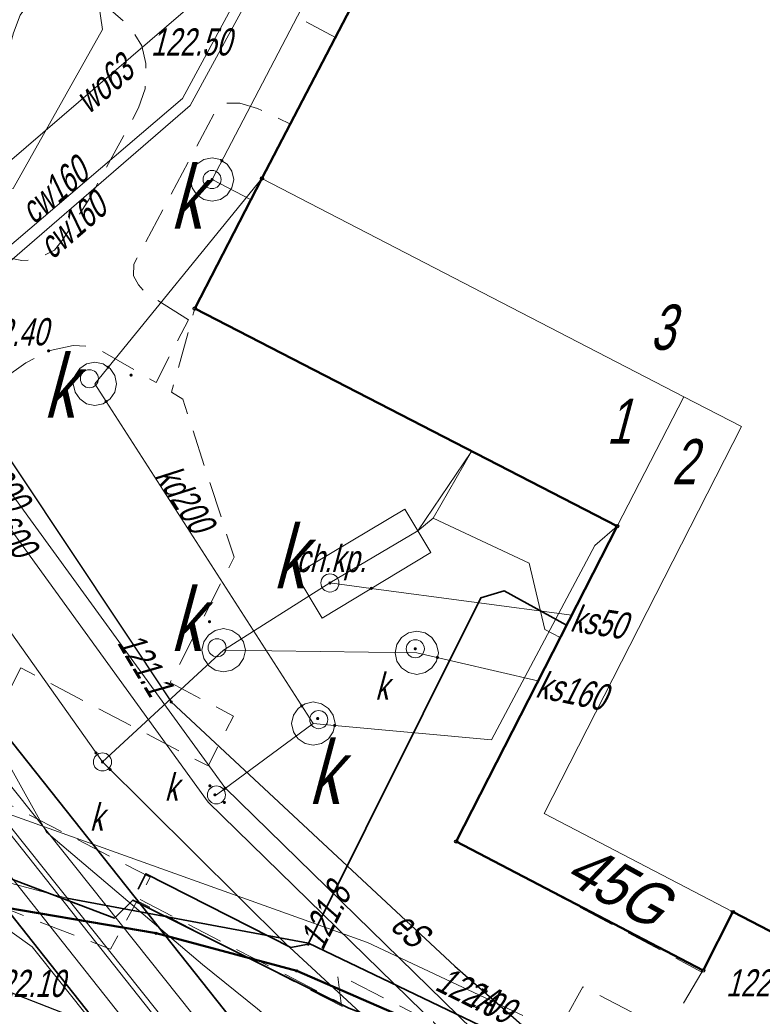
# Model space of a CAD drawing. Extents: x 7463256 to 7464485, y 5957341 to 5958260.
# Tile 96 of 256: x 7463653 to 7463674, y 5957504 to 5957531. Entities that reach past the tile are written whole.
import ezdxf
from ezdxf.enums import TextEntityAlignment as Align

# ---------------------------------------------------------------- set-up
doc = ezdxf.new("R2010")
doc.units = 0
doc.header["$MEASUREMENT"] = 0
for name, pattern in [('1.5_0.5', [2, 1.5, -0.5]), ('218-500', [1, 0.5, -0.5]), ('l219_500', [0]), ('mz1.0_0.5', [1.5, 1, -0.5])]:
    doc.linetypes.add(name, pattern=pattern)
doc.layers.get('0').update_dxf_attribs({"color": 2, "linetype": 'CONTINUOUS', "lineweight": 5})
for name, color, linetype in [('203-Punkt załamania granicy działki nie stabilizowany', 7, 'CONTINUOUS'), ('218-Granica użytku', 7, 'CONTINUOUS'), ('219-Linia granicy', 7, 'CONTINUOUS'), ('238-Punkt adresowy budynku', 7, 'CONTINUOUS'), ('312-Budynek (powierzchnia)', 7, 'CONTINUOUS'), ('320-część budynku wyodrębniona ze względu na liczbę kondygnacji naziemnych (powierzchnia)', 7, 'CONTINUOUS'), ('320-część budynku wyodrębniona ze względu na liczbę kondygnacji naziemnych (powierzchnia)-Atr25', 7, 'CONTINUOUS'), ('chodnik (powierzchnia)', 7, 'CONTINUOUS'), ('chodnik (powierzchnia)-Atr17', 7, 'CONTINUOUS'), ('jezdnia (powierzchnia)', 7, 'CONTINUOUS'), ('komora podziemna - przewód kanalizacyjny (powierzchnia)', 7, 'CONTINUOUS'), ('komora podziemna - przewód kanalizacyjny (powierzchnia)-Atr17', 7, 'CONTINUOUS'), ('krawężnik (linia)', 7, 'CONTINUOUS'), ('ogrodzenie trwałe (linia)', 7, 'CONTINUOUS'), ('przewód ciepłowniczy (linia)', 7, 'CONTINUOUS'), ('przewód ciepłowniczy (linia)-Atr1', 7, 'CONTINUOUS'), ('przewód elektroenergetyczny (linia)', 7, 'CONTINUOUS'), ('przewód elektroenergetyczny (linia)-Atr1', 7, 'CONTINUOUS'), ('przewód kanalizacyjny (linia)', 7, 'CONTINUOUS'), ('przewód kanalizacyjny (linia)-Atr1', 7, 'CONTINUOUS'), ('przewód telekomunikacyjny (linia)', 7, 'CONTINUOUS'), ('przewód telekomunikacyjny (linia)-Atr1', 7, 'CONTINUOUS'), ('przewód wodociągowy (linia)', 7, 'CONTINUOUS'), ('przewód wodociągowy (linia)-Atr1', 7, 'CONTINUOUS'), ('Punkt budynku', 7, 'CONTINUOUS'), ('punkt o określonej wysokości (sieć elektroenergetyczna)', 7, 'CONTINUOUS'), ('punkt o określonej wysokości (sieć elektroenergetyczna)-Atr2', 7, 'CONTINUOUS'), ('punkt o określonej wysokości (sieć kanalizacyjna)', 7, 'CONTINUOUS'), ('punkt o określonej wysokości (sieć telekomunikacyjna)-Atr2', 7, 'CONTINUOUS'), ('punkt wysokościowy sztuczny', 7, 'CONTINUOUS'), ('punkt wysokościowy sztuczny-Atr2', 7, 'CONTINUOUS'), ('rura ochronna - przewód ciepłowniczy (linia)', 7, 'CONTINUOUS'), ('rura ochronna - przewód elektroenergetyczny (linia)', 7, 'CONTINUOUS'), ('studzienka okrągła - przewód kanalizacyjny (punkt)', 7, 'CONTINUOUS'), ('studzienka okrągła - przewód kanalizacyjny (punkt)-Atr17', 7, 'CONTINUOUS'), ('właz okrągły - siec kanalizacyjna (punkt)', 7, 'CONTINUOUS'), ('właz okrągły - siec kanalizacyjna (punkt)-Atr17', 7, 'CONTINUOUS')]:
    doc.layers.add(name, color=color, linetype=linetype)
doc.styles.get("Standard").update_dxf_attribs({"font": 'txt', "width": 0.75})
doc.linetypes.add('902-500', pattern='A,3.75,0,[1,ksztalty.shx,S=0.5,R=0,X=0,Y=0],3.75', length=7.5)

# ---------------------------------------------------------------- blocks, each defined once
blk = doc.blocks.new('PW02')
at = {"linetype": 'Continuous', "lineweight": 13}
h = blk.add_hatch(color=0, dxfattribs=at)
edge = h.paths.add_edge_path()
edge.add_arc((0, 0), 0.045, 0, 360)
blk = doc.blocks.new('US22')
at = {"color": 0, "linetype": 'Continuous', "lineweight": 13}
blk.add_circle((0, 0), 0.25, dxfattribs=at)
blk = doc.blocks.new('PW01')
at = {"linetype": 'Continuous', "lineweight": 13}
h = blk.add_hatch(color=0, dxfattribs=at)
edge = h.paths.add_edge_path()
edge.add_arc((0, 0), 0.045, 0, 360)
blk = doc.blocks.new('US15')
at = {"color": 0, "linetype": 'Continuous', "lineweight": 13}
blk.add_circle((0, 0), 0.25, dxfattribs=at)
blk = doc.blocks.new('203')
at = {"linetype": 'Continuous', "lineweight": 0}
h = blk.add_hatch(color=0, dxfattribs=at)
edge = h.paths.add_edge_path()
edge.add_arc((0, 0), 0.045, 0, 360)
blk = doc.blocks.new('PUNKTBUD')
at = {"color": 0}
blk.add_circle((0, 0), 0.045, dxfattribs=at)

msp = doc.modelspace()

# ---------------------------------------------------------------- linework, layer by layer
at = {"layer": '218-Granica użytku', "color": 3, "linetype": '218-500', "lineweight": 18, "flags": 128}
for points in [[(7463641.88, 5957508.45), (7463657.18, 5957505.85)], [(7463657.18, 5957505.85), (7463661.07, 5957504.81)], [(7463661.07, 5957504.81), (7463664.34, 5957503.39)]]:
    msp.add_lwpolyline(points, dxfattribs=at)
at = {"layer": '219-Linia granicy', "color": 3, "linetype": 'l219_500', "lineweight": 50, "flags": 128}
for points in [[(7463657.18, 5957505.85), (7463641.88, 5957508.45)], [(7463661.07, 5957504.81), (7463657.18, 5957505.85)], [(7463664.34, 5957503.39), (7463661.07, 5957504.81)]]:
    msp.add_lwpolyline(points, dxfattribs=at)
at = {"layer": '312-Budynek (powierzchnia)', "color": 7, "linetype": 'Continuous', "lineweight": 50, "flags": 128}
for points in [[(7463660.11, 5957526.73), (7463665.93, 5957537.91)], [(7463658.25, 5957523.13), (7463660.11, 5957526.73)], [(7463669.93, 5957517.11), (7463658.25, 5957523.13)], [(7463665.48, 5957508.39), (7463669.93, 5957517.11)], [(7463672.31, 5957504.82), (7463665.48, 5957508.39)], [(7463673.13, 5957506.44), (7463672.31, 5957504.82)], [(7463677.68, 5957504.08), (7463673.13, 5957506.44)]]:
    msp.add_lwpolyline(points, dxfattribs=at)
at = {"layer": '320-część budynku wyodrębniona ze względu na liczbę kondygnacji naziemnych (powierzchnia)', "color": 7, "linetype": 'Continuous', "lineweight": 18, "flags": 128}
for points in [[(7463673.13, 5957506.44), (7463667.91, 5957509.16), (7463673.37, 5957519.87), (7463671.78, 5957520.69), (7463660.11, 5957526.73), (7463665.93, 5957537.91), (7463666.22, 5957537.72), (7463674.61, 5957533.32), (7463679.19, 5957530.89), (7463681.7, 5957535.68), (7463686.1, 5957544.17), (7463695.89, 5957539.08), (7463691.48, 5957530.59), (7463689.03, 5957525.93), (7463689.65, 5957525.61), (7463683.81, 5957514.32), (7463683.19, 5957514.64), (7463677.68, 5957504.08)], [(7463669.93, 5957517.11), (7463658.25, 5957523.13), (7463660.11, 5957526.73), (7463671.78, 5957520.69)], [(7463673.13, 5957506.44), (7463672.31, 5957504.82), (7463665.48, 5957508.39), (7463669.93, 5957517.11), (7463671.78, 5957520.69), (7463673.37, 5957519.87), (7463667.91, 5957509.16)]]:
    msp.add_lwpolyline(points, close=True, dxfattribs=at)
at = {"layer": 'chodnik (powierzchnia)', "color": 7, "linetype": 'mz1.0_0.5', "lineweight": 18, "flags": 128}
for points in [[(7463658.08, 5957522.82), (7463656.89, 5957523.57), (7463656.7, 5957523.79), (7463656.56, 5957524.04), (7463656.57, 5957524.36), (7463658.85, 5957528.64), (7463659.07, 5957528.81), (7463659.5, 5957528.81), (7463659.99, 5957528.66), (7463660.9, 5957528.23), (7463662.14, 5957530.63), (7463661.21, 5957531.13), (7463660.91, 5957531.53), (7463660.84, 5957532.13), (7463661, 5957532.74), (7463666.47, 5957543.34), (7463668.9, 5957544.83), (7463672.83, 5957544.86), (7463673.41, 5957544.69), (7463674.01, 5957544.26), (7463674.52, 5957543.55), (7463674.86, 5957542.65), (7463674.99, 5957541.88), (7463674.97, 5957541.09), (7463674.16, 5957539.72), (7463673.2, 5957538.03), (7463675.87, 5957536.65), (7463676.78, 5957538.23), (7463683.39, 5957550.05), (7463694.85, 5957547.63), (7463705.62, 5957542), (7463706.41, 5957541.66), (7463708.97, 5957540.25), (7463709.76, 5957538.71), (7463712.45, 5957543.07), (7463710.67, 5957543.11), (7463709.64, 5957543.65), (7463709.54, 5957543.44), (7463708.02, 5957544.31), (7463707.28, 5957544.63), (7463697.79, 5957549.57), (7463699.49, 5957552.42), (7463698.2, 5957553.19), (7463696.52, 5957550.3), (7463692.65, 5957552.74), (7463683.79, 5957558.8), (7463683.1, 5957559.09), (7463681.36, 5957557.95), (7463681.71, 5957557.57), (7463682.87, 5957555.92), (7463681.9, 5957553.47), (7463679.79, 5957549.74), (7463677.99, 5957546.48), (7463666.4, 5957546.23), (7463665.35, 5957546.25), (7463663.23, 5957546.14), (7463663.55, 5957541.98), (7463659.31, 5957533.83), (7463658.84, 5957533.07), (7463658.39, 5957532.8), (7463657.85, 5957532.8), (7463657.49, 5957533.01), (7463657.83, 5957533.68), (7463655.62, 5957534.82), (7463655.24, 5957534.13), (7463654.58, 5957534.37), (7463654.16, 5957534.39), (7463653.62, 5957534.22), (7463653.25, 5957533.96), (7463652.87, 5957533.53), (7463652.51, 5957533), (7463651.7, 5957531.22), (7463650.98, 5957531.57), (7463649.81, 5957529.23), (7463650.55, 5957528.9), (7463650.26, 5957528.56), (7463649.88, 5957528.18), (7463649.14, 5957527.68), (7463648.19, 5957527.15), (7463646.91, 5957526.49), (7463646.56, 5957527.22), (7463644.23, 5957526.1), (7463644.58, 5957525.38), (7463642.92, 5957524.69), (7463641.2, 5957523.95), (7463640.23, 5957523.42), (7463639.52, 5957522.93), (7463638.97, 5957522.44), (7463638.45, 5957521.85), (7463637.82, 5957522.31), (7463637.32, 5957521.69), (7463636.41, 5957519.96), (7463637.11, 5957519.62), (7463636.94, 5957518.61), (7463637.24, 5957517.62), (7463637.85, 5957516.75), (7463638.47, 5957516), (7463639.43, 5957515.35), (7463640.96, 5957514.6), (7463642.58, 5957514.03), (7463643.73, 5957513.73), (7463644.75, 5957513.85), (7463645.79, 5957514.16), (7463646.81, 5957514.56), (7463647.68, 5957515.11), (7463648.55, 5957515.83), (7463649.57, 5957516.98), (7463650.43, 5957518.12), (7463651.42, 5957519.58), (7463652.15, 5957520.45), (7463652.75, 5957521.04), (7463653.58, 5957521.63), (7463654.21, 5957521.96), (7463654.89, 5957522.11), (7463655.48, 5957522.07), (7463657.18, 5957521.09)], [(7463706.52, 5957537.66), (7463708.29, 5957540.59), (7463708.97, 5957540.25), (7463709.76, 5957538.71), (7463706.45, 5957532.61), (7463703.98, 5957528.54), (7463701.68, 5957524.9), (7463699.52, 5957521.26), (7463697.35, 5957517.63), (7463695.05, 5957514.51), (7463689.58, 5957505.52), (7463688.47, 5957503.86), (7463686.89, 5957501.93), (7463686.55, 5957501.56), (7463686.2, 5957501.21), (7463685.83, 5957500.88), (7463685.45, 5957500.55), (7463685.06, 5957500.25), (7463684.65, 5957499.96), (7463684.24, 5957499.68), (7463683.81, 5957499.43), (7463683.37, 5957499.19), (7463682.94, 5957498.94), (7463682.49, 5957498.71), (7463682.05, 5957498.49), (7463681.59, 5957498.29), (7463681.12, 5957498.11), (7463680.66, 5957497.94), (7463680.18, 5957497.79), (7463679.7, 5957497.65), (7463679.22, 5957497.52), (7463678.74, 5957497.4), (7463678.25, 5957497.29), (7463677.76, 5957497.19), (7463677.27, 5957497.1), (7463676.78, 5957497.02), (7463676.29, 5957496.96), (7463675.79, 5957496.9), (7463675.3, 5957496.85), (7463674.8, 5957496.82), (7463674.34, 5957496.8), (7463673.89, 5957496.8), (7463673.43, 5957496.83), (7463672.97, 5957496.87), (7463672.52, 5957496.93), (7463672.07, 5957497.01), (7463671.62, 5957497.11), (7463671.18, 5957497.22), (7463670.74, 5957497.36), (7463670.31, 5957497.52), (7463669.89, 5957497.69), (7463642.84, 5957508.24), (7463639.25, 5957512.55), (7463639.64, 5957512.3), (7463640.04, 5957512.05), (7463640.44, 5957511.8), (7463640.84, 5957511.57), (7463641.25, 5957511.34), (7463641.66, 5957511.12), (7463642.07, 5957510.9), (7463642.49, 5957510.69), (7463642.91, 5957510.49), (7463643.33, 5957510.29), (7463655.92, 5957505.41), (7463656.66, 5957506.75), (7463662.44, 5957503.77), (7463662.46, 5957502.9), (7463662.89, 5957502.68), (7463663.32, 5957502.46), (7463663.75, 5957502.24), (7463664.19, 5957502.04), (7463664.62, 5957501.83), (7463665.06, 5957501.64), (7463665.5, 5957501.44), (7463665.95, 5957501.25), (7463666.4, 5957501.07), (7463666.84, 5957500.89), (7463667.29, 5957500.72), (7463667.75, 5957500.56), (7463668.2, 5957500.39), (7463668.66, 5957500.24), (7463669.12, 5957500.09), (7463669.58, 5957499.94), (7463670.04, 5957499.8), (7463670.5, 5957499.67), (7463670.97, 5957499.54), (7463671.43, 5957499.41), (7463671.9, 5957499.29), (7463672.37, 5957499.18), (7463672.84, 5957499.07), (7463673.31, 5957498.97), (7463673.76, 5957498.95), (7463674.2, 5957498.94), (7463674.65, 5957498.94), (7463675.1, 5957498.95), (7463675.54, 5957498.98), (7463675.99, 5957499.01), (7463676.43, 5957499.06), (7463676.88, 5957499.11), (7463677.32, 5957499.18), (7463677.76, 5957499.27), (7463678.19, 5957499.38), (7463678.63, 5957499.49), (7463679.05, 5957499.62), (7463679.48, 5957499.75), (7463679.9, 5957499.9), (7463680.32, 5957500.06), (7463680.74, 5957500.22), (7463681.15, 5957500.4), (7463681.6, 5957500.61), (7463682.05, 5957500.84), (7463682.48, 5957501.08), (7463682.91, 5957501.34), (7463683.33, 5957501.62), (7463683.73, 5957501.91), (7463684.13, 5957502.21), (7463684.51, 5957502.53), (7463684.84, 5957502.83), (7463685.16, 5957503.14), (7463685.48, 5957503.47), (7463685.78, 5957503.8), (7463686.07, 5957504.14), (7463686.35, 5957504.49), (7463686.61, 5957504.85), (7463686.87, 5957505.22), (7463687.11, 5957505.6), (7463689.92, 5957510.08), (7463697.25, 5957522.32)], [(7463652.75, 5957524.8), (7463653.05, 5957524.54), (7463653.47, 5957524.46), (7463653.84, 5957524.48), (7463654.37, 5957524.75), (7463654.61, 5957525.05), (7463655.36, 5957526.2), (7463656.7, 5957528.68), (7463656.88, 5957529.21), (7463656.9, 5957529.91), (7463656.79, 5957530.4), (7463656.47, 5957530.91), (7463655.99, 5957531.34), (7463655.51, 5957531.6), (7463654.94, 5957531.78), (7463654.44, 5957531.85), (7463653.98, 5957531.77), (7463653.65, 5957531.55), (7463653.42, 5957531.25), (7463653.24, 5957530.76), (7463652.71, 5957528.97), (7463652.25, 5957527.1), (7463652.2, 5957526.25), (7463652.29, 5957525.54), (7463652.49, 5957525.07)], [(7463672.27, 5957504.78), (7463671.33, 5957503.15), (7463668.98, 5957504.37), (7463667.64, 5957501.93), (7463662.2, 5957504.72), (7463662.3, 5957503.91), (7463656.69, 5957506.81), (7463657.02, 5957507.4), (7463651.84, 5957510.08), (7463653.44, 5957513.19), (7463658.62, 5957510.48), (7463659.32, 5957511.86), (7463657.57, 5957512.79), (7463659.34, 5957516.25), (7463657.92, 5957520.62), (7463657.61, 5957520.82), (7463658.25, 5957523.13), (7463669.93, 5957517.11), (7463665.48, 5957508.39)]]:
    msp.add_lwpolyline(points, close=True, dxfattribs=at)
at = {"layer": 'jezdnia (powierzchnia)', "color": 7, "linetype": '1.5_0.5', "lineweight": 18, "flags": 128}
msp.add_lwpolyline([(7464435.78, 5957969.39), (7464432.43, 5957972.86), (7464429.42, 5957974.41), (7464426.04, 5957975.11), (7464423.57, 5957975.29), (7464415.47, 5957975.65), (7464371.24, 5957977.61), (7464365.3, 5957977.72), (7464358.84, 5957977.54), (7464346.65, 5957976.28), (7464334.12, 5957974.86), (7464314.08, 5957972.37), (7464311.27, 5957971.79), (7464308.65, 5957970.79), (7464306.54, 5957969.49), (7464304.63, 5957967.74), (7464302.38, 5957964.84), (7464301.74, 5957963.57), (7464301.19, 5957962.16), (7464300.69, 5957960.13), (7464300.42, 5957957.35), (7464300.44, 5957956.63), (7464301.34, 5957947.07), (7464297.39, 5957932.65), (7464296.35, 5957938.67), (7464295.41, 5957944.67), (7464295.17, 5957946.64), (7464294.07, 5957955.56), (7464293.61, 5957956.95), (7464292.71, 5957958.8), (7464291.04, 5957961.16), (7464288.7, 5957963.43), (7464286.48, 5957964.87), (7464282.67, 5957966.24), (7464279.68, 5957966.6), (7464275.55, 5957966.1), (7464272.53, 5957965.24), (7464268.15, 5957963.7), (7464261.6, 5957961.09), (7464256.13, 5957958.63), (7464254.19, 5957957.73), (7464203.13, 5957927.95), (7464201.44, 5957926.95), (7464180.61, 5957914.62), (7464165.37, 5957905.54), (7464161.93, 5957903.53), (7464100.25, 5957867.28), (7464064.71, 5957846.22), (7464055.2, 5957840.55), (7464053.84, 5957839.49), (7464052.69, 5957837.84), (7464051.91, 5957836.3), (7464051.31, 5957834.34), (7464051.05, 5957832.31), (7464051.31, 5957830.32), (7464051.63, 5957829.49), (7464053.32, 5957826.48), (7464047.06, 5957824.65), (7464046.37, 5957825.86), (7464044.81, 5957827.52), (7464043.6, 5957828.27), (7464042.09, 5957829.03), (7464040.11, 5957829.49), (7464038.12, 5957829.49), (7464036.05, 5957829.05), (7464034.47, 5957828.33), (7463990.77, 5957802.57), (7463984.67, 5957799.1), (7463963.97, 5957788.11), (7463953.9, 5957782.45), (7463916.77, 5957760.61), (7463915.43, 5957759.41), (7463915.19, 5957759.06), (7463914.98, 5957758.7), (7463914.81, 5957758.32), (7463914.66, 5957757.92), (7463914.55, 5957757.51), (7463914.48, 5957757.1), (7463914.44, 5957756.68), (7463914.43, 5957756.26), (7463914.83, 5957754.63), (7463915.69, 5957753.07), (7463915.97, 5957752.41), (7463916.13, 5957752.13), (7463917.59, 5957749.55), (7463915.13, 5957748.12), (7463913.12, 5957750.74), (7463911.87, 5957752.81), (7463910.63, 5957754.01), (7463910.25, 5957754.23), (7463909.85, 5957754.42), (7463909.44, 5957754.57), (7463909.02, 5957754.68), (7463908.58, 5957754.76), (7463908.15, 5957754.79), (7463907.71, 5957754.78), (7463907.27, 5957754.73), (7463905.57, 5957754.08), (7463866.26, 5957731.41), (7463858.61, 5957727.02), (7463857.72, 5957725.98), (7463855.16, 5957717.14), (7463854.76, 5957719.2), (7463853.89, 5957720.78), (7463852.79, 5957721.69), (7463851.14, 5957722.42), (7463850.42, 5957722.32), (7463846.1, 5957719.79), (7463840.56, 5957716.65), (7463836.11, 5957713.89), (7463831.61, 5957710.47), (7463828.31, 5957707.66), (7463822.22, 5957701.89), (7463817.3, 5957696.82), (7463812.7, 5957691.61), (7463812.45, 5957691.34), (7463806.98, 5957684.37), (7463803.64, 5957679.75), (7463801.45, 5957676.28), (7463793.55, 5957663.48), (7463792.86, 5957661.7), (7463792.97, 5957659.75), (7463793.77, 5957657.97), (7463795.13, 5957656.54), (7463794.29, 5957652.43), (7463792.69, 5957652.63), (7463790.95, 5957652.54), (7463789.5, 5957652.32), (7463787.98, 5957651.93), (7463786.22, 5957650.98), (7463785.18, 5957649.81), (7463783.63, 5957647.28), (7463741.4, 5957578.12), (7463740.09, 5957575.93), (7463739.68, 5957574.67), (7463739.8, 5957572.76), (7463740.25, 5957571.39), (7463740.85, 5957570.49), (7463741.87, 5957569.43), (7463743.26, 5957568.37), (7463741.42, 5957565.08), (7463740.12, 5957565.67), (7463738.77, 5957566.02), (7463737.29, 5957566.06), (7463735.98, 5957565.85), (7463734.34, 5957565.14), (7463733.02, 5957564.22), (7463732.29, 5957563.18), (7463701.08, 5957512.16), (7463700.31, 5957510.77), (7463700.32, 5957510.77), (7463696.94, 5957505.36), (7463687.39, 5957489.52), (7463687.14, 5957489.11), (7463686.89, 5957488.7), (7463686.65, 5957488.29), (7463686.42, 5957487.87), (7463686.19, 5957487.45), (7463685.97, 5957487.02), (7463685.76, 5957486.59), (7463685.55, 5957486.16), (7463685.35, 5957485.73), (7463685.15, 5957485.29), (7463684.96, 5957484.85), (7463684.77, 5957484.4), (7463684.58, 5957483.96), (7463684.39, 5957483.51), (7463684.21, 5957483.06), (7463684.03, 5957482.61), (7463683.85, 5957482.17), (7463683.67, 5957481.72), (7463683.5, 5957481.27), (7463683.32, 5957480.81), (7463683.15, 5957480.36), (7463682.98, 5957479.91), (7463682.81, 5957479.45), (7463682.65, 5957479), (7463682.49, 5957478.54), (7463682.32, 5957478.08), (7463682.17, 5957477.62), (7463682.01, 5957477.15), (7463681.86, 5957476.69), (7463681.71, 5957476.22), (7463681.56, 5957475.76), (7463681.41, 5957475.29), (7463681.27, 5957474.82), (7463681.13, 5957474.35), (7463681, 5957473.88), (7463680.87, 5957473.41), (7463680.74, 5957472.94), (7463680.61, 5957472.47), (7463680.48, 5957471.99), (7463680.36, 5957471.52), (7463680.25, 5957471.05), (7463680.13, 5957470.57), (7463680.02, 5957470.09), (7463679.91, 5957469.61), (7463679.81, 5957469.12), (7463679.71, 5957468.64), (7463679.61, 5957468.16), (7463679.52, 5957467.67), (7463679.42, 5957467.19), (7463679.33, 5957466.7), (7463679.25, 5957466.22), (7463679.16, 5957465.73), (7463679.08, 5957465.25), (7463679, 5957464.76), (7463678.93, 5957464.27), (7463678.85, 5957463.78), (7463678.78, 5957463.28), (7463678.72, 5957462.79), (7463678.65, 5957462.3), (7463678.59, 5957461.81), (7463678.53, 5957461.31), (7463678.47, 5957460.82), (7463678.42, 5957460.33), (7463678.36, 5957459.83), (7463678.31, 5957459.34), (7463678.26, 5957458.84), (7463678.22, 5957458.35), (7463678.17, 5957457.85), (7463678.13, 5957457.36), (7463678.09, 5957456.86), (7463678.05, 5957456.37), (7463678.02, 5957455.87), (7463677.99, 5957455.41), (7463677.96, 5957454.94), (7463677.93, 5957454.48), (7463677.91, 5957454.01), (7463677.89, 5957453.55), (7463677.87, 5957453.08), (7463677.86, 5957452.62), (7463677.85, 5957452.15), (7463677.84, 5957451.69), (7463677.84, 5957451.22), (7463677.84, 5957450.76), (7463677.85, 5957450.29), (7463677.86, 5957449.83), (7463677.87, 5957449.36), (7463670.59, 5957467.12), (7463670.68, 5957467.58), (7463670.78, 5957468.04), (7463670.89, 5957468.5), (7463670.99, 5957468.96), (7463671.11, 5957469.42), (7463671.22, 5957469.87), (7463671.34, 5957470.33), (7463671.46, 5957470.78), (7463671.59, 5957471.24), (7463671.72, 5957471.69), (7463671.86, 5957472.14), (7463672, 5957472.59), (7463672.14, 5957473.04), (7463673.46, 5957477.28), (7463673.58, 5957477.76), (7463673.68, 5957478.24), (7463673.77, 5957478.73), (7463673.84, 5957479.22), (7463673.89, 5957479.71), (7463673.93, 5957480.2), (7463673.95, 5957480.7), (7463673.95, 5957481.19), (7463673.93, 5957481.63), (7463673.91, 5957482.08), (7463673.86, 5957482.52), (7463673.81, 5957482.96), (7463673.74, 5957483.4), (7463673.66, 5957483.84), (7463673.57, 5957484.28), (7463673.47, 5957484.71), (7463673.35, 5957485.14), (7463673.2, 5957485.61), (7463673.02, 5957486.08), (7463672.82, 5957486.54), (7463672.6, 5957486.99), (7463672.36, 5957487.42), (7463672.1, 5957487.85), (7463671.82, 5957488.26), (7463671.52, 5957488.66), (7463671.25, 5957489.02), (7463670.95, 5957489.36), (7463670.64, 5957489.68), (7463670.3, 5957489.97), (7463669.95, 5957490.25), (7463669.57, 5957490.5), (7463669.19, 5957490.73), (7463668.78, 5957490.93), (7463668.37, 5957491.1), (7463667.96, 5957491.31), (7463667.54, 5957491.51), (7463667.12, 5957491.7), (7463666.7, 5957491.89), (7463666.27, 5957492.06), (7463665.84, 5957492.23), (7463665.41, 5957492.38), (7463664.97, 5957492.53), (7463642.84, 5957508.24), (7463669.89, 5957497.69), (7463670.31, 5957497.52), (7463670.74, 5957497.36), (7463671.18, 5957497.22), (7463671.62, 5957497.11), (7463672.07, 5957497.01), (7463672.52, 5957496.93), (7463672.97, 5957496.87), (7463673.43, 5957496.83), (7463673.89, 5957496.8), (7463674.34, 5957496.8), (7463674.8, 5957496.82), (7463675.3, 5957496.85), (7463675.79, 5957496.9), (7463676.29, 5957496.96), (7463676.78, 5957497.02), (7463677.27, 5957497.1), (7463677.76, 5957497.19), (7463678.25, 5957497.29), (7463678.74, 5957497.4), (7463679.22, 5957497.52), (7463679.7, 5957497.65), (7463680.18, 5957497.79), (7463680.66, 5957497.94), (7463681.12, 5957498.11), (7463681.59, 5957498.29), (7463682.05, 5957498.49), (7463682.49, 5957498.71), (7463682.94, 5957498.94), (7463683.37, 5957499.19), (7463683.81, 5957499.43), (7463684.24, 5957499.68), (7463684.65, 5957499.96), (7463685.06, 5957500.25), (7463685.45, 5957500.55), (7463685.83, 5957500.88), (7463686.2, 5957501.21), (7463686.55, 5957501.56), (7463686.89, 5957501.93), (7463688.47, 5957503.86), (7463689.58, 5957505.52), (7463695.05, 5957514.51), (7463697.35, 5957517.63), (7463699.52, 5957521.26), (7463701.68, 5957524.9), (7463703.98, 5957528.54), (7463706.45, 5957532.61), (7463709.76, 5957538.71), (7463712.45, 5957543.07), (7463719.87, 5957554.72), (7463722.1, 5957558.36), (7463724.25, 5957562.41), (7463732.9, 5957576.65), (7463767.27, 5957632.9), (7463796.54, 5957680.74), (7463799.31, 5957684.89), (7463802.28, 5957688.92), (7463805.13, 5957692.62), (7463808.07, 5957696.14), (7463812, 5957700.58), (7463813.05, 5957701.59), (7463815.17, 5957703.91), (7463818.63, 5957707.32), (7463821.81, 5957710.38), (7463824, 5957712.35), (7463825.06, 5957713.31), (7463827.47, 5957715.22), (7463831.55, 5957718.14), (7463834.51, 5957720.09), (7463871.58, 5957742.02), (7463872.84, 5957742.74), (7463873.73, 5957743.25), (7463884.95, 5957749.82), (7463947.94, 5957787.04), (7463958.13, 5957793.13), (7463978.66, 5957805.82), (7463992.86, 5957814.5), (7464021.02, 5957831.03), (7464036.35, 5957840.19), (7464045.52, 5957845.62), (7464072.76, 5957861.89), (7464098.08, 5957876.78), (7464143.2, 5957903.29), (7464143.83, 5957904.35), (7464144.42, 5957906.04), (7464144.87, 5957907.87), (7464144.93, 5957908.37), (7464145, 5957909.96), (7464144.74, 5957911.42), (7464152.37, 5957912.8), (7464152.74, 5957912.55), (7464154.03, 5957911.87), (7464155.59, 5957911.35), (7464156.76, 5957911.33), (7464160.57, 5957913.58), (7464192.28, 5957932.28), (7464213.7, 5957945.07), (7464214.43, 5957945.48), (7464238.65, 5957959.71), (7464249.15, 5957965.6), (7464251.26, 5957966.66), (7464253.69, 5957967.84), (7464257.35, 5957969.46), (7464261.98, 5957971.33), (7464263.31, 5957972), (7464273.13, 5957975.13), (7464277.92, 5957976.24), (7464280.42, 5957977.04), (7464282.71, 5957978.14), (7464285.69, 5957980.47), (7464287.52, 5957982.76), (7464288.9, 5957985.47), (7464289.81, 5957990.22), (7464289.57, 5957993.19), (7464288.87, 5958000.11), (7464295.35, 5958000.29), (7464295.83, 5957995.88), (7464296.53, 5957992.32), (7464297.86, 5957989.04), (7464299.36, 5957986.74), (7464301.71, 5957984.36), (7464305.3, 5957982.36), (7464307.82, 5957981.66), (7464311.17, 5957981.45), (7464364.74, 5957987.95), (7464391.32, 5957991.11), (7464398.1, 5957991.95), (7464414.27, 5957994.02), (7464414.84, 5957994.09), (7464425.44, 5957995.47), (7464427.97, 5957995.83), (7464434.5, 5957997.95), (7464434.9, 5957998.22), (7464435.3, 5957998.5), (7464435.68, 5957998.8), (7464436.05, 5957999.11), (7464436.4, 5957999.44), (7464436.74, 5957999.78), (7464437.07, 5958000.13), (7464437.39, 5958000.5), (7464437.69, 5958000.88), (7464437.97, 5958001.27), (7464438.24, 5958001.67), (7464438.49, 5958002.08), (7464438.73, 5958002.5), (7464438.95, 5958002.94), (7464439.15, 5958003.37), (7464439.33, 5958003.82), (7464439.5, 5958004.28), (7464439.65, 5958004.74), (7464439.78, 5958005.2), (7464439.89, 5958005.67), (7464439.98, 5958006.15), (7464440.05, 5958006.62), (7464440.11, 5958007.1), (7464440.14, 5958007.59), (7464440.16, 5958008.07), (7464437.87, 5957962.55), (7464436.62, 5957968.02)], close=True, dxfattribs=at)
at = {"layer": 'komora podziemna - przewód kanalizacyjny (powierzchnia)', "color": 34, "linetype": 'Continuous', "lineweight": 18, "flags": 128}
for points in [[(7463658.73, 5957527.3), (7463658.96, 5957527.25), (7463659, 5957527.22), (7463659.15, 5957527.12), (7463659.28, 5957526.93), (7463659.33, 5957526.7), (7463659.28, 5957526.47), (7463659.25, 5957526.43), (7463659.15, 5957526.28), (7463658.96, 5957526.15), (7463658.73, 5957526.1), (7463658.5, 5957526.15), (7463658.31, 5957526.28), (7463658.18, 5957526.47), (7463658.13, 5957526.7), (7463658.18, 5957526.93), (7463658.31, 5957527.12), (7463658.5, 5957527.25)], [(7463655.49, 5957521.65), (7463655.72, 5957521.6), (7463655.86, 5957521.5), (7463655.91, 5957521.47), (7463656.04, 5957521.28), (7463656.09, 5957521.05), (7463656.04, 5957520.82), (7463655.91, 5957520.63), (7463655.72, 5957520.5), (7463655.49, 5957520.45), (7463655.26, 5957520.5), (7463655.07, 5957520.63), (7463654.94, 5957520.82), (7463654.89, 5957521.05), (7463654.94, 5957521.28), (7463655.07, 5957521.47), (7463655.26, 5957521.6)], [(7463664.06, 5957517.58), (7463664.78, 5957516.38), (7463661.77, 5957514.57), (7463661.05, 5957515.78)], [(7463659.05, 5957514.28), (7463659.28, 5957514.23), (7463659.47, 5957514.1), (7463659.54, 5957513.99), (7463659.6, 5957513.91), (7463659.65, 5957513.68), (7463659.65, 5957513.67), (7463659.6, 5957513.45), (7463659.47, 5957513.26), (7463659.28, 5957513.13), (7463659.05, 5957513.08), (7463658.82, 5957513.13), (7463658.63, 5957513.26), (7463658.62, 5957513.28), (7463658.5, 5957513.45), (7463658.45, 5957513.68), (7463658.5, 5957513.91), (7463658.63, 5957514.1), (7463658.82, 5957514.23)], [(7463664.39, 5957514.21), (7463664.62, 5957514.16), (7463664.81, 5957514.03), (7463664.94, 5957513.84), (7463664.99, 5957513.61), (7463664.94, 5957513.38), (7463664.81, 5957513.19), (7463664.62, 5957513.06), (7463664.39, 5957513.01), (7463664.16, 5957513.06), (7463663.97, 5957513.19), (7463663.84, 5957513.38), (7463663.79, 5957513.61), (7463663.84, 5957513.84), (7463663.97, 5957514.03), (7463664.16, 5957514.16)], [(7463661.53, 5957512.25), (7463661.76, 5957512.2), (7463661.95, 5957512.07), (7463662.08, 5957511.88), (7463662.13, 5957511.65), (7463662.08, 5957511.42), (7463661.95, 5957511.23), (7463661.76, 5957511.1), (7463661.53, 5957511.05), (7463661.3, 5957511.1), (7463661.11, 5957511.23), (7463661.06, 5957511.3), (7463660.98, 5957511.42), (7463660.93, 5957511.65), (7463660.98, 5957511.88), (7463661.11, 5957512.07), (7463661.21, 5957512.14), (7463661.3, 5957512.2)]]:
    msp.add_lwpolyline(points, close=True, dxfattribs=at)
at = {"layer": 'krawężnik (linia)', "color": 7, "linetype": 'Continuous', "lineweight": 25, "flags": 128}
msp.add_lwpolyline([(7463642.84, 5957508.24), (7463669.89, 5957497.69)], dxfattribs=at)
at = {"layer": 'ogrodzenie trwałe (linia)', "color": 7, "linetype": '902-500', "lineweight": 35, "flags": 128}
msp.add_lwpolyline([(7463632.26, 5957520.77), (7463637.65, 5957516), (7463640.6, 5957513.6), (7463643.92, 5957511.71), (7463650.66, 5957508.31), (7463656.03, 5957506.27), (7463656.54, 5957506.77), (7463662.51, 5957503.78), (7463671.41, 5957500.4), (7463673.19, 5957499.87), (7463677, 5957500.02), (7463678.91, 5957500.34), (7463681.99, 5957502.56), (7463683.38, 5957503.88), (7463705.88, 5957540.76)], dxfattribs=at)
at = {"layer": 'przewód ciepłowniczy (linia)', "color": 212, "linetype": 'Continuous', "lineweight": 18, "flags": 128}
for points in [[(7463663.79, 5957533.79), (7463661.26, 5957535.14), (7463657.91, 5957528.94), (7463648.33, 5957520.76), (7463648.05, 5957520.52), (7463647.49, 5957520.06), (7463647.04, 5957519.68)], [(7463663.66, 5957533.54), (7463661.38, 5957534.73), (7463658.12, 5957528.75), (7463648.55, 5957520.47), (7463648.27, 5957520.23), (7463647.74, 5957519.79), (7463647.37, 5957519.47)]]:
    msp.add_lwpolyline(points, dxfattribs=at)
for points in [[(7463669.26, 5957488.58), (7463665.8, 5957492.92), (7463645.02, 5957519), (7463644.66, 5957519.51), (7463637.11, 5957528.84), (7463636.84, 5957528.85), (7463624.86, 5957528.71), (7463623.74, 5957528.67), (7463623.72, 5957529.05), (7463623.71, 5957529.39), (7463624.83, 5957529.43), (7463636.84, 5957529.57), (7463637.66, 5957529.29), (7463645.21, 5957519.96), (7463645.58, 5957519.44), (7463666.36, 5957493.36), (7463669.82, 5957489.03), (7463669.55, 5957488.81)], [(7463668.5, 5957488.04), (7463664.47, 5957493.13), (7463644.38, 5957518.51), (7463643.66, 5957519.27), (7463636.83, 5957527.71), (7463636.57, 5957527.75), (7463624.61, 5957527.71), (7463624.61, 5957528.06), (7463624.61, 5957528.43), (7463636.57, 5957528.47), (7463637.39, 5957528.16), (7463644.21, 5957519.72), (7463644.94, 5957518.96), (7463665.03, 5957493.58), (7463669.06, 5957488.48), (7463668.77, 5957488.25)]]:
    msp.add_lwpolyline(points, close=True, dxfattribs=at)
at = {"layer": 'przewód elektroenergetyczny (linia)', "color": 1, "linetype": 'Continuous', "lineweight": 18, "flags": 128}
for points in [[(7463680.11, 5957543.36), (7463674.94, 5957541.44), (7463669.75, 5957539.8), (7463668.12, 5957540.07), (7463667.04, 5957540.25), (7463666.63, 5957539.44), (7463662.09, 5957541.17), (7463656.46, 5957540.55), (7463655.15, 5957534.63), (7463655.7, 5957530.85), (7463653.23, 5957526.45), (7463647.89, 5957527.69), (7463646.13, 5957523.71), (7463642.57, 5957522.03), (7463640.68, 5957521.01), (7463639.26, 5957518.43), (7463638.49, 5957515.44), (7463641.66, 5957513.73), (7463644.24, 5957513.18), (7463647.77, 5957514.34), (7463649.85, 5957516.39), (7463652.36, 5957520.02)], [(7463645.49, 5957530.07), (7463646.2, 5957528.99), (7463648.94, 5957524.91), (7463650.48, 5957522.63), (7463651.75, 5957521.93), (7463652, 5957520.65), (7463657.6, 5957512.25), (7463665.44, 5957504.94), (7463657.6, 5957512.25), (7463665.44, 5957504.94), (7463668.84, 5957501.96)], [(7463646.2, 5957528.99), (7463648.94, 5957524.91), (7463650.48, 5957522.63), (7463651.75, 5957521.93), (7463652, 5957520.65), (7463657.6, 5957512.25)], [(7463668.53, 5957514.37), (7463666.81, 5957515.32), (7463666.16, 5957515.13), (7463661.39, 5957505.55), (7463660.91, 5957505.46), (7463656.9, 5957507.5), (7463656.69, 5957507.07)], [(7463677.15, 5957498.73), (7463668.87, 5957501.99), (7463661.4, 5957505.58), (7463654.71, 5957506.82), (7463644.74, 5957509.48), (7463640.29, 5957511.66), (7463638.88, 5957512.54), (7463637.75, 5957513.61), (7463637.21, 5957513.86), (7463636.97, 5957513.62), (7463636.7, 5957513.78), (7463636.63, 5957513.81), (7463636.47, 5957513.42)]]:
    msp.add_lwpolyline(points, dxfattribs=at)
at = {"layer": 'przewód kanalizacyjny (linia)', "color": 34, "linetype": 'Continuous', "lineweight": 18, "flags": 128}
for points in [[(7463666.78, 5957542.12), (7463658.73, 5957526.7)], [(7463620.08, 5957535.75), (7463641.58, 5957534.26), (7463647.77, 5957525.47), (7463648.13, 5957524.96), (7463659.08, 5957509.88), (7463676.02, 5957493.33), (7463701.72, 5957517.83), (7463701.93, 5957517.61), (7463702.14, 5957517.39), (7463676.02, 5957492.49), (7463658.62, 5957509.48), (7463648.02, 5957524.12), (7463647.65, 5957524.62), (7463647.29, 5957525.15), (7463641.26, 5957533.68), (7463620.04, 5957535.15)], [(7463640.45, 5957532.13), (7463655.7, 5957510.59), (7463660.75, 5957505.58), (7463676.06, 5957491.42)], [(7463660.11, 5957526.73), (7463655.49, 5957521.05)], [(7463658.73, 5957526.7), (7463659.81, 5957526.14)], [(7463655.49, 5957521.05), (7463655.8, 5957520.56), (7463661.53, 5957511.65), (7463658.85, 5957509.68)], [(7463655.7, 5957510.59), (7463659.05, 5957513.68), (7463664.39, 5957513.61), (7463667.74, 5957512.83), (7463668.36, 5957514.03), (7463667.93, 5957514.25), (7463667.5, 5957516.09), (7463664.84, 5957517.33), (7463664.42, 5957516.98), (7463664.84, 5957517.33), (7463665.9, 5957519.18), (7463664.42, 5957516.98), (7463661.99, 5957515.54), (7463659.05, 5957513.68)], [(7463661.53, 5957511.65), (7463662.12, 5957511.6), (7463666.46, 5957511.2), (7463669.31, 5957516.58), (7463669.93, 5957517.11)], [(7463661.99, 5957515.54), (7463663.13, 5957515.39), (7463668.68, 5957514.65)]]:
    msp.add_lwpolyline(points, dxfattribs=at)
at = {"layer": 'przewód telekomunikacyjny (linia)', "color": 30, "linetype": 'Continuous', "lineweight": 18, "flags": 128}
for points in [[(7463663.03, 5957505.6), (7463633.14, 5957516.3)], [(7463669.67, 5957502.47), (7463663.03, 5957505.6)]]:
    msp.add_lwpolyline(points, dxfattribs=at)
at = {"layer": 'przewód wodociągowy (linia)', "color": 5, "linetype": 'Continuous', "lineweight": 18, "flags": 128}
for points in [[(7463605.819, 5957592.11), (7463605.94, 5957591.5), (7463608.48, 5957579.79), (7463611.59, 5957562.55), (7463620.48, 5957538.45), (7463622.31, 5957535.35), (7463626.17, 5957530.51), (7463626.87, 5957529.92), (7463629.64, 5957527.19), (7463630.86, 5957526.03), (7463641.3, 5957516.12), (7463648.51, 5957509.23), (7463653.76, 5957505.48), (7463663.56, 5957493.19), (7463673.71, 5957469.12), (7463683.87, 5957441.37), (7463685.44, 5957440.3), (7463689.36, 5957437.722)], [(7463751.33, 5957525.63), (7463745.89, 5957515.8), (7463742.58, 5957508.72), (7463737.7, 5957498.24), (7463735.56, 5957493.86), (7463725.3, 5957498.3), (7463712.03, 5957504.03), (7463706.96, 5957506.61), (7463693.3, 5957513.43), (7463686.32, 5957516.88), (7463683.67, 5957511.95), (7463677.5, 5957500.14), (7463672.72, 5957490.93), (7463669.65, 5957494.07), (7463661.01, 5957502.89), (7463659.99, 5957503.76), (7463658.47, 5957504.99), (7463654.15, 5957508.65), (7463649.94, 5957516.21), (7463646.45, 5957522.55), (7463641.64, 5957531.38), (7463637.99, 5957538.06), (7463637.18, 5957539.51)], [(7463663.3, 5957532.85), (7463658.46, 5957531.79), (7463650.16, 5957524.65), (7463643.73, 5957518.75), (7463641.3, 5957516.12)]]:
    msp.add_lwpolyline(points, dxfattribs=at)
at = {"layer": 'rura ochronna - przewód ciepłowniczy (linia)', "color": 212, "linetype": 'Continuous', "lineweight": 35, "flags": 128}
msp.add_lwpolyline([(7463624.61, 5957528.43), (7463623.74, 5957528.67), (7463623.72, 5957529.05), (7463623.71, 5957529.39), (7463623.7, 5957529.48), (7463627.02, 5957529.84), (7463638.23, 5957529.74), (7463649.85, 5957515.35), (7463663.7, 5957497.89), (7463670.38, 5957489.47), (7463669.55, 5957488.81), (7463669.26, 5957488.58), (7463668.77, 5957488.25), (7463668.05, 5957487.68), (7463661.6, 5957495.71), (7463650.58, 5957509.64), (7463636.33, 5957527.28), (7463626.83, 5957527.49), (7463624.61, 5957527.26), (7463624.61, 5957527.71), (7463624.61, 5957528.06)], close=True, dxfattribs=at)
at = {"layer": 'rura ochronna - przewód elektroenergetyczny (linia)', "color": 6, "linetype": 'Continuous', "lineweight": 30}
msp.add_lwpolyline([(7463624.8, 5957535.81), (7463640.42, 5957536.53), (7463641.48, 5957536.26), (7463645.38, 5957530.04), (7463646.2, 5957528.99), (7463648.94, 5957524.91), (7463650.48, 5957522.63), (7463651.75, 5957521.93), (7463652, 5957520.65), (7463657.6, 5957512.25), (7463665.44, 5957504.94), (7463668.84, 5957501.96)], dxfattribs=at)
at = {"layer": 'rura ochronna - przewód elektroenergetyczny (linia)', "color": 1, "linetype": 'Continuous', "lineweight": 35, "flags": 128}
for points in [[(7463656.69, 5957507.07), (7463656.9, 5957507.5), (7463660.91, 5957505.46), (7463661.39, 5957505.55), (7463666.16, 5957515.13), (7463666.81, 5957515.32), (7463668.53, 5957514.37)], [(7463657.6, 5957512.25), (7463665.44, 5957504.94)], [(7463668.87, 5957501.99), (7463661.4, 5957505.58), (7463654.71, 5957506.82)]]:
    msp.add_lwpolyline(points, dxfattribs=at)

# ---------------------------------------------------------------- block references
at = {"layer": '203-Punkt załamania granicy działki nie stabilizowany', "color": 3, "linetype": 'Continuous', "lineweight": 18}
for p in [(7463657.18, 5957505.85), (7463661.07, 5957504.81)]:
    msp.add_blockref('203', p, dxfattribs=at)
at = {"layer": 'Punkt budynku', "color": 5, "linetype": 'Continuous', "lineweight": 18}
for p in [(7463660.11, 5957526.73), (7463658.25, 5957523.13), (7463669.93, 5957517.11), (7463665.48, 5957508.39), (7463673.13, 5957506.44), (7463672.31, 5957504.82)]:
    msp.add_blockref('PUNKTBUD', p, dxfattribs=at)
at = {"layer": 'punkt o określonej wysokości (sieć elektroenergetyczna)', "color": 1, "linetype": 'Continuous', "lineweight": 13}
for p in [(7463657.6, 5957512.25), (7463661.39, 5957505.55)]:
    msp.add_blockref('PW01', p, dxfattribs=at)
at = {"layer": 'punkt o określonej wysokości (sieć kanalizacyjna)', "color": 34, "linetype": 'Continuous', "lineweight": 13}
for p in [(7463659, 5957527.22), (7463658.73, 5957526.7), (7463658.73, 5957526.7), (7463655.86, 5957521.51), (7463656.49, 5957521.29), (7463656.49, 5957521.29), (7463655.8, 5957520.56), (7463661.99, 5957515.54), (7463661.99, 5957515.54), (7463663.13, 5957515.39), (7463658.66, 5957514.47), (7463658.66, 5957514.47), (7463664.35, 5957513.72), (7463664.96, 5957513.48), (7463661.21, 5957512.14), (7463661.65, 5957511.79), (7463661.65, 5957511.79), (7463662.12, 5957511.6), (7463655.52, 5957510.84), (7463655.7, 5957510.59), (7463655.91, 5957510.38), (7463658.67, 5957509.93), (7463658.81, 5957509.68), (7463659.09, 5957509.86), (7463659.07, 5957509.47)]:
    msp.add_blockref('PW01', p, dxfattribs=at)
at = {"layer": 'punkt wysokościowy sztuczny', "color": 7, "linetype": 'Continuous', "lineweight": 13}
for p in [(7463654.21, 5957521.96), (7463654.67, 5957504.43)]:
    msp.add_blockref('PW02', p, dxfattribs=at)
at = {"layer": 'studzienka okrągła - przewód kanalizacyjny (punkt)', "color": 34, "linetype": 'Continuous', "lineweight": 18}
for p in [(7463661.99, 5957515.54), (7463655.7, 5957510.59), (7463658.85, 5957509.68)]:
    msp.add_blockref('US15', p, dxfattribs=at)
at = {"layer": 'właz okrągły - siec kanalizacyjna (punkt)', "color": 7, "linetype": 'Continuous', "lineweight": 18}
for p in [(7463658.73, 5957526.7), (7463655.34, 5957521.19), (7463658.87, 5957513.75), (7463664.35, 5957513.72), (7463661.68, 5957511.76)]:
    msp.add_blockref('US22', p, dxfattribs=at)

# ---------------------------------------------------------------- texts
at = {"layer": '238-Punkt adresowy budynku', "color": 7, "linetype": 'Continuous', "lineweight": 25, "oblique": 15, "width": 0.9}
msp.add_text('45G', height=1.25, rotation=331.084, dxfattribs=at).set_placement((7463669.66, 5957506.63), align=Align.CENTER)
at = {"layer": '320-część budynku wyodrębniona ze względu na liczbę kondygnacji naziemnych (powierzchnia)-Atr25', "color": 7, "oblique": 15, "width": 0.72}
for s, p in [('3', (7463670.84, 5957521.99)), ('1', (7463669.64, 5957519.39)), ('2', (7463671.44, 5957518.27))]:
    msp.add_text(s, height=1.25, dxfattribs=at).set_placement(p)
at = {"layer": 'chodnik (powierzchnia)-Atr17', "color": 7, "oblique": 15, "width": 0.72}
msp.add_text('ch.kp.', height=0.75, dxfattribs=at).set_placement((7463661.06, 5957515.84))
at = {"layer": 'komora podziemna - przewód kanalizacyjny (powierzchnia)-Atr17', "color": 34, "oblique": 15, "width": 0.722}
for p in [(7463657.58, 5957525.34), (7463654.07, 5957520.11), (7463660.42, 5957515.39), (7463657.58, 5957513.66), (7463661.4, 5957509.43)]:
    msp.add_text('k', height=1.75, dxfattribs=at).set_placement(p)
at = {"layer": 'przewód ciepłowniczy (linia)-Atr1', "color": 212, "oblique": 15, "width": 0.72}
msp.add_text('cw160', height=0.75, rotation=40.493, dxfattribs=at).set_placement((7463653.8, 5957525.43))
msp.add_text('cw160', height=0.75, rotation=40.866, dxfattribs=at).set_placement((7463653.82, 5957525.03), align=Align.TOP_LEFT)
at = {"layer": 'przewód elektroenergetyczny (linia)-Atr1', "color": 1, "oblique": 15, "width": 0.72}
msp.add_text('eS', height=0.75, rotation=316.96, dxfattribs=at).set_placement((7463663.62, 5957506.01))
msp.add_text('eS', height=0.75, rotation=316.96, dxfattribs=at).set_placement((7463663.62, 5957506.01))
at = {"layer": 'przewód kanalizacyjny (linia)-Atr1', "color": 34, "oblique": 15, "width": 0.72}
for rotation, p in [(-54.045, (7463651.96, 5957519.69)), (-54.094, (7463652.16, 5957518.4))]:
    msp.add_text('kdD600', height=0.75, rotation=rotation, dxfattribs=at).set_placement(p, align=Align.MIDDLE_LEFT)
for s, rotation, p in [('kd200', -57.255, (7463657.13, 5957518.5)), ('ks50', 351.3, (7463668.61, 5957514.21)), ('ks160', 348.36, (7463667.65, 5957512.39))]:
    msp.add_text(s, height=0.75, rotation=rotation, dxfattribs=at).set_placement(p)
at = {"layer": 'przewód telekomunikacyjny (linia)-Atr1', "color": 30, "oblique": 15, "width": 0.72}
msp.add_text('tA', height=0.75, rotation=-25.239, dxfattribs=at).set_placement((7463665.97, 5957504.22), align=Align.MIDDLE_LEFT)
at = {"layer": 'przewód wodociągowy (linia)-Atr1', "color": 5, "oblique": 15, "width": 0.72}
msp.add_text('wo63', height=0.75, rotation=40.71, dxfattribs=at).set_placement((7463655.32, 5957528.49))
at = {"layer": 'punkt o określonej wysokości (sieć elektroenergetyczna)-Atr2', "color": 1, "oblique": 15, "width": 0.72}
for s, rotation, p in [('121.1', 300.93, (7463656.09, 5957513.89)), ('121.8', 63.55, (7463661.79, 5957505.35))]:
    msp.add_text(s, height=0.75, rotation=rotation, dxfattribs=at).set_placement(p)
at = {"layer": 'punkt o określonej wysokości (sieć telekomunikacyjna)-Atr2', "color": 30, "oblique": 15, "width": 0.72}
msp.add_text('122.09', height=0.75, rotation=333.65, dxfattribs=at).set_placement((7463664.86, 5957504.3))
msp.add_text('122.71', height=0.75, dxfattribs=at).set_placement((7463672.94, 5957503.878), align=Align.BOTTOM_LEFT)
msp.add_text('122.71', height=0.75, dxfattribs=at).set_placement((7463672.94, 5957503.878), align=Align.BOTTOM_LEFT)
at = {"layer": 'punkt wysokościowy sztuczny-Atr2', "color": 7, "oblique": 15, "width": 0.72}
for s, p in [('122.50', (7463657.04, 5957530.13)), ('122.10', (7463652.43, 5957504.09))]:
    msp.add_text(s, height=0.75, dxfattribs=at).set_placement(p)
msp.add_text('122.40', height=0.75, rotation=1.193, dxfattribs=at).set_placement((7463651.98, 5957522.07))
at = {"layer": 'studzienka okrągła - przewód kanalizacyjny (punkt)-Atr17', "color": 34, "oblique": 15, "width": 0.72}
for p in [(7463657.42, 5957509.52), (7463655.35, 5957508.69)]:
    msp.add_text('k', height=0.75, dxfattribs=at).set_placement(p)
at = {"layer": 'właz okrągły - siec kanalizacyjna (punkt)-Atr17', "color": 7, "oblique": 15, "width": 0.72}
msp.add_text('k', height=0.75, dxfattribs=at).set_placement((7463663.24, 5957512.31))

doc.saveas('drawing.dxf')
